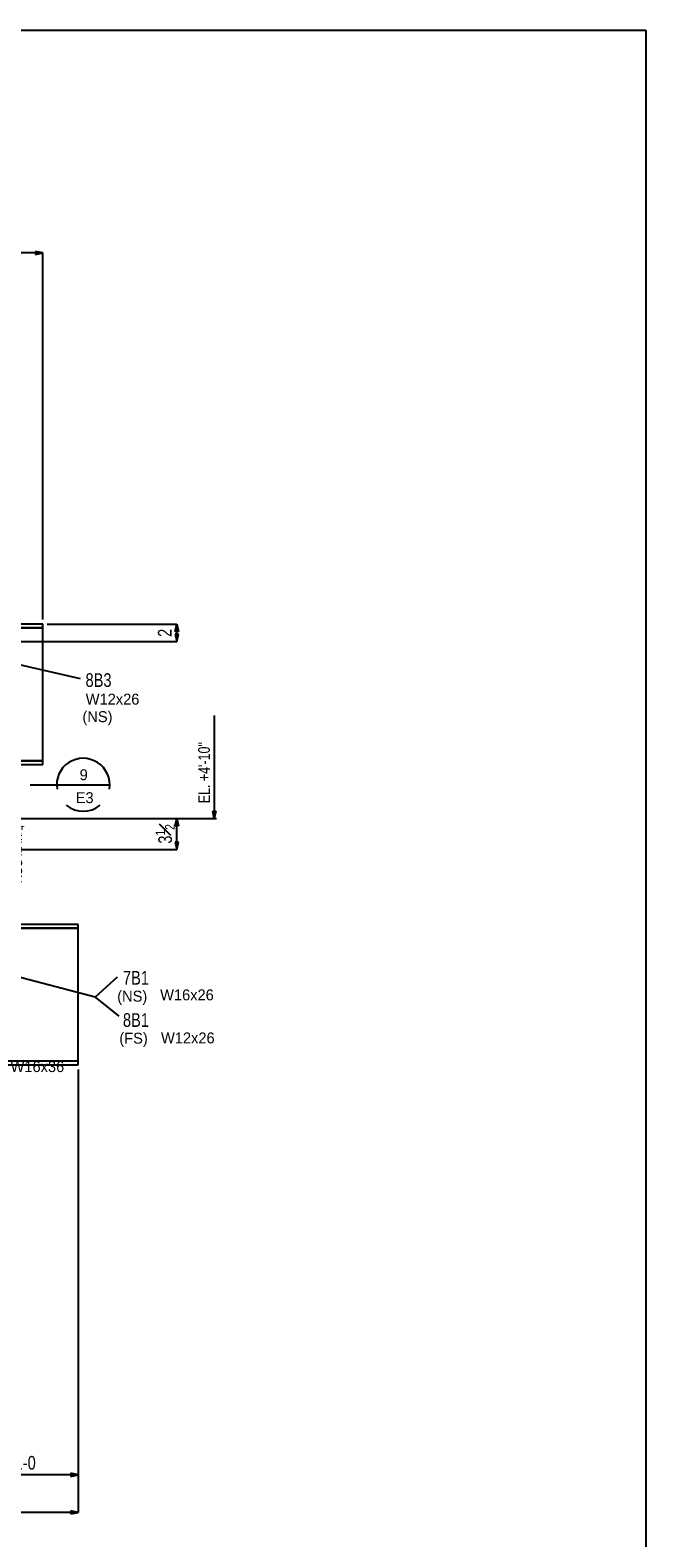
# Model space of a CAD drawing. Header units: inches. Extents: x -17.2 to 17.5, y -11.2 to 11.2.
# Tile 38 of 38: x 11.4 to 17.2, y -3 to 11.2. Entities that reach past the tile are written whole.
import ezdxf
from ezdxf.enums import TextEntityAlignment as Align

# ---------------------------------------------------------------- set-up
doc = ezdxf.new("R2010")
doc.units = ezdxf.units.IN
doc.header["$LTSCALE"] = 2.5
doc.header["$MEASUREMENT"] = 0
doc.layers.add('Layer_0', color=7, linetype='Continuous')
doc.styles.add('MTextWidth', font='txt', dxfattribs={"width": 0.8, "height": 0.2})

msp = doc.modelspace()

# ---------------------------------------------------------------- linework, layer by layer
at = {"color": 1, "linetype": 'Continuous'}
for p, q in [((11.561, 9.149), (7.895, 9.149)), ((11.561, 9.149), (11.492, 9.164)), ((11.492, 9.164), (11.492, 9.134)), ((11.492, 9.134), (11.561, 9.149)), ((11.561, 5.691), (11.561, 9.149)), ((11.603, 5.649), (12.825, 5.649)), ((12.81, 5.58), (12.825, 5.649)), ((12.84, 5.58), (12.81, 5.58)), ((12.84, 5.552), (12.81, 5.552)), ((12.81, 5.552), (12.825, 5.483)), ((12.825, 5.483), (12.825, 5.649)), ((12.825, 5.649), (12.84, 5.58)), ((12.825, 5.483), (12.84, 5.552)), ((11.219, 5.483), (12.825, 5.483)), ((11.917, 5.132), (10.907, 5.365)), ((13.179, 4.786), (13.179, 3.816)), ((11.442, 4.133), (11.692, 4.133)), ((11.692, 4.133), (12.192, 4.133)), ((13.179, 3.816), (13.165, 3.885)), ((13.165, 3.885), (13.194, 3.885)), ((13.194, 3.885), (13.179, 3.816)), ((10.77, 3.816), (12.825, 3.816)), ((12.81, 3.747), (12.825, 3.816)), ((12.84, 3.747), (12.81, 3.747)), ((12.825, 3.816), (13.201, 3.816)), ((12.825, 3.524), (12.825, 3.816)), ((12.825, 3.816), (12.84, 3.747)), ((13.179, 3.816), (13.179, 3.816)), ((12.84, 3.593), (12.81, 3.593)), ((12.81, 3.593), (12.825, 3.524)), ((12.825, 3.524), (12.84, 3.593)), ((8.353, 3.524), (12.825, 3.524)), ((12.056, 2.13), (10.918, 2.428)), ((12.264, 2.319), (12.056, 2.13)), ((12.056, 2.13), (12.278, 1.95)), ((11.895, 1.449), (11.895, -2.375)), ((11.895, -2.375), (10.895, -2.375)), ((11.895, -2.375), (11.826, -2.36)), ((11.826, -2.36), (11.826, -2.39)), ((11.826, -2.39), (11.895, -2.375)), ((11.895, -2.375), (11.895, -2.729)), ((11.895, -2.729), (7.895, -2.729)), ((11.895, -2.729), (11.826, -2.715)), ((11.826, -2.715), (11.826, -2.744)), ((11.826, -2.744), (11.895, -2.729))]:
    msp.add_line(p, q, dxfattribs=at)
for start, end in [(350.858, 189.142), (230.5163, 309.4837)]:
    msp.add_arc((11.942, 4.133), 0.25, start, end, dxfattribs=at)
at = {"layer": 'Layer_0', "color": 2, "linetype": 'Continuous'}
for p, q in [((-17.25, 11.25), (17.25, 11.25)), ((17.25, 11.25), (17.25, -11.25)), ((11.561, 5.649), (8.238, 5.649)), ((8.238, 5.613), (11.561, 5.613)), ((11.561, 5.613), (10.885, 5.613)), ((11.561, 5.613), (11.561, 5.649)), ((11.561, 5.609), (11.561, 5.613)), ((11.561, 5.596), (11.561, 5.609)), ((11.561, 5.578), (11.561, 5.596)), ((11.561, 5.556), (11.561, 5.578)), ((11.561, 5.253), (11.561, 5.556)), ((11.561, 4.983), (11.561, 5.253)), ((11.561, 4.537), (11.561, 4.983)), ((11.561, 4.507), (11.561, 4.537)), ((11.561, 4.418), (11.561, 4.507)), ((11.561, 4.396), (11.561, 4.418)), ((11.561, 4.36), (8.238, 4.36)), ((8.238, 4.324), (11.561, 4.324)), ((11.218, 4.36), (11.561, 4.36)), ((11.561, 4.377), (11.561, 4.396)), ((11.561, 4.365), (11.561, 4.377)), ((11.561, 4.36), (11.561, 4.365)), ((11.561, 4.324), (11.561, 4.36)), ((10.938, 2.78), (11.895, 2.78)), ((11.895, 2.816), (11.124, 2.816)), ((11.895, 2.78), (11.218, 2.78)), ((11.895, 2.78), (11.895, 2.816)), ((11.895, 2.776), (11.895, 2.78)), ((11.895, 2.763), (11.895, 2.776)), ((11.895, 2.744), (11.895, 2.763)), ((11.895, 2.722), (11.895, 2.744)), ((11.895, 2.566), (11.895, 2.722)), ((11.895, 2.316), (11.895, 2.566)), ((11.895, 2.149), (11.895, 2.316)), ((11.895, 2.066), (11.895, 2.149)), ((11.895, 1.585), (11.895, 2.066)), ((11.895, 1.563), (11.895, 1.585)), ((8.4, 1.491), (11.895, 1.491)), ((11.895, 1.527), (11.124, 1.527)), ((11.895, 1.544), (11.895, 1.563)), ((11.895, 1.531), (11.895, 1.544)), ((11.895, 1.527), (11.895, 1.531)), ((11.895, 1.491), (11.895, 1.527))]:
    msp.add_line(p, q, dxfattribs=at)

# ---------------------------------------------------------------- texts
at = {"color": 2, "linetype": 'Continuous', "width": 0.8}
msp.add_text('2', height=0.129, rotation=90, dxfattribs=at).set_placement((12.776, 5.566), align=Align.CENTER)
at = {"color": 1, "linetype": 'Continuous'}
for s, p in [('(NS)', (11.935, 4.724)), ('(NS)', (12.263, 2.088)), ('(FS)', (12.283, 1.692))]:
    msp.add_text(s, height=0.1032, dxfattribs=at).set_placement(p)
at = {"color": 1, "linetype": 'Continuous', "width": 0.8}
msp.add_text('EL. +4\'-10"', height=0.10967, rotation=90, dxfattribs=at).set_placement((13.137, 3.959))
at = {"color": 2, "linetype": 'Continuous'}
for s, height, p in [('9', 0.103, (11.947, 4.176)), ('E3', 0.1032, (11.956, 3.96))]:
    msp.add_text(s, height=height, dxfattribs=at).set_placement(p, align=Align.CENTER)
at = {"color": 2, "linetype": 'Continuous', "width": 0.8}
msp.add_text('1-0', height=0.129, dxfattribs=at).set_placement((11.395, -2.326), align=Align.CENTER)
at = {"color": 2, "linetype": 'Continuous', "insert": (12.805, 3.67), "char_height": 0.12902, "attachment_point": 8, "rotation": 90, "style": 'MTextWidth'}
msp.add_mtext('\\A1;3{\\H0.70x;\\S1#2;}', dxfattribs=at)
at = {"layer": 'Layer_0', "color": 2, "linetype": 'Continuous', "width": 0.8}
for s, p in [('8B3', (11.964, 5.056)), ('7B1', (12.317, 2.248)), ('8B1', (12.317, 1.85))]:
    msp.add_text(s, height=0.129, dxfattribs=at).set_placement(p)
at = {"layer": 'Layer_0', "color": 1, "linetype": 'Continuous'}
for s, p in [('W12x26', (11.966, 4.889)), ('W16x26', (12.668, 2.1)), ('W12x26', (12.676, 1.694))]:
    msp.add_text(s, height=0.1032, dxfattribs=at).set_placement(p)
msp.add_text('W16x36', height=0.1032, dxfattribs=at).set_placement((11.51, 1.527), align=Align.TOP_CENTER)
at = {"layer": 'Layer_0', "color": 1, "linetype": 'Continuous', "insert": (11.242, 3.477), "char_height": 0.10322, "attachment_point": 2, "rotation": 90, "style": 'MTextWidth'}
msp.add_mtext('\\A1;HSS4x4x{\\H0.70x;\\S1#4;}', dxfattribs=at)

doc.saveas('drawing.dxf')
